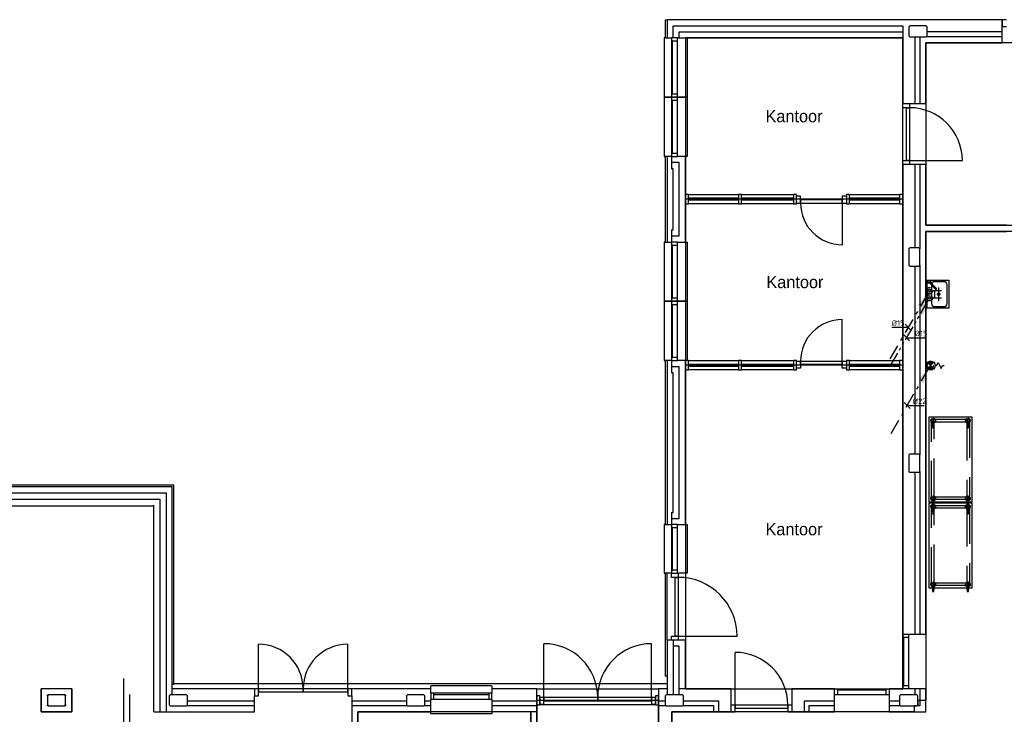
# Model space of a CAD drawing. Header units: millimetres. Extents: x -110 to 230337154, y -20 to 1103899040.
# Tile 35 of 58: x 115163071 to 115179245, y 551953283 to 551964702. Entities that reach past the tile are written whole.
import ezdxf

# ---------------------------------------------------------------- set-up
doc = ezdxf.new("R2010")
doc.units = ezdxf.units.MM
doc.header["$LTSCALE"] = 50
for name, pattern in [('2322109', [10, 5, -2, 1, -2]), ('2322109_a', [10, 5, -2, 1, -2]), ('2322110', [10, 5, -1, 1, -1, 1, -1]), ('2322110_a', [10, 5, -1, 1, -1, 1, -1]), ('DASHED', [19.05, 12.7, -6.35]), ('DASHED2', [9.375, 6.25, -3.125])]:
    doc.linetypes.add(name, pattern=pattern)
doc.layers.get('0').update_dxf_attribs({"lineweight": 5})
for name, color, linetype in [('2D APPARATUUR', 7, 'Continuous'), ('2D APPARATUUR ONDERBOUW', 40, 'DASHED'), ('ONDERLEGGER BOUWKUNDIG', 7, 'Continuous'), ('ONDERLEGGER Text', 7, 'Continuous'), ('WL531---', 5, '2322109'), ('WL532---', 1, '2322110'), ('WM531---', 1, 'Continuous'), ('WM532---', 1, 'Continuous')]:
    doc.layers.add(name, color=color, linetype=linetype)
doc.styles.add('DVD_VBC_Arial', font='arial.ttf')
doc.styles.add('HTC', font='GOTHIC.TTF', dxfattribs={"height": 150})
doc.styles.add('STABICAD-018', font='ISOCP.SHX', dxfattribs={"height": 90})

# ---------------------------------------------------------------- blocks, each defined once
blk = doc.blocks.new('WIEL MET REM')
at = {"layer": '2D APPARATUUR ONDERBOUW', "linetype": 'DASHED2', "ltscale": 0.05}
blk.add_lwpolyline([(-113, -52), (-4, -52, 0.414214), (0, -48), (0, -32, 0.414214), (-4, -28), (-113, -28, 0.414214), (-117, -32), (-117, -48, 0.414214)], format="xyb", close=True, dxfattribs=at)
at = {"layer": '2D APPARATUUR ONDERBOUW', "linetype": 'DASHED2', "ltscale": 5}
blk.add_lwpolyline([(-37, -24), (-81, -24), (-81, -56), (-37, -56)], dxfattribs=at)
at = {"layer": '2D APPARATUUR ONDERBOUW', "linetype": 'DASHED2', "ltscale": 0.05}
blk.add_circle((0, -40), 40.2, dxfattribs=at)
blk = doc.blocks.new('LMASW T')
at = {"layer": '2D APPARATUUR'}
blk.add_line((0, -20), (460, -20), dxfattribs=at)
blk.add_lwpolyline([(0, -380), (0, 0), (460, 0), (460, -380)], close=True, dxfattribs=at)
for points in [[(25, -145), (25, -300, 0.414214), (75, -350), (385, -350, 0.414214), (435, -300), (435, -145, 0.414214), (385, -95), (75, -95, 0.414214)], [(418, -60), (418, -60), (310, -161), (310, -161, 1), (322, -174), (322, -174), (430, -72, 1)]]:
    blk.add_lwpolyline(points, format="xyb", close=True, dxfattribs=at)
for centre, radius in [((430, -60), 25), ((230, -210), 20)]:
    blk.add_circle(centre, radius, dxfattribs=at)
blk = doc.blocks.new('HANDENWASBAK LMASW')
blk.add_blockref('LMASW T', (0, 0))
blk = doc.blocks.new('*U261')
at = {"color": 0, "linetype": '2322109'}
blk.add_circle((0, 0), 20, dxfattribs=at)
at = {"color": 1, "style": 'DVD_VBC_Arial'}
blk.add_attdef('PRODUCTCODE', (0, 0), '', height=1.8, dxfattribs=at)
at = {"color": 2, "style": 'DVD_VBC_Arial'}
for tag in ['CODE', 'CODE2', 'INDICATIONTEXT', 'LABEL', 'POSITIONCODE', 'SECTIONCODE']:
    blk.add_attdef(tag, (0, 0), '', height=1.2, dxfattribs=at)
blk = doc.blocks.new('*U262')
at = {"color": 0, "linetype": '2322110'}
blk.add_circle((0, 0), 20, dxfattribs=at)
at = {"color": 1, "style": 'DVD_VBC_Arial'}
blk.add_attdef('PRODUCTCODE', (0, 0), '', height=1.8, dxfattribs=at)
at = {"color": 2, "style": 'DVD_VBC_Arial'}
for tag in ['CODE', 'CODE2', 'INDICATIONTEXT', 'LABEL', 'POSITIONCODE', 'SECTIONCODE']:
    blk.add_attdef(tag, (0, 0), '', height=1.2, dxfattribs=at)
blk = doc.blocks.new('TAP_MIXER_BATH_120_COLD')
at = {"color": 0, "linetype": 'Continuous'}
for p, q in [((0, 0), (0, 180)), ((120, 0), (120, 180)), ((-50, 130), (170, 130)), ((0, 65), (120, 65))]:
    blk.add_line(p, q, dxfattribs=at)
blk = doc.blocks.new('PI_SYM064')
at = {"color": 0, "linetype": 'Continuous'}
for p, q in [((-1, 2.5), (1, 3.5)), ((0, 4), (0, 4.5)), ((1, 3.5), (0, 4)), ((1.06, -1.06), (-1.06, 1.06)), ((-1.06, -1.06), (1.06, 1.06)), ((0, 2), (-1, 2.5)), ((0, 1.5), (0, 2))]:
    blk.add_line(p, q, dxfattribs=at)
at = {"color": 0, "linetype": 'Continuous', "const_width": 1.5}
for points in [[(-0.53, 0.53, 0.414214), (-0.53, -0.53, 1)], [(0.53, 0.53, -0.414214), (0.53, -0.53, -1)]]:
    blk.add_lwpolyline(points, format="xyb", dxfattribs=at)
at = {"color": 0, "linetype": 'Continuous'}
blk.add_circle((0, 0), 1.5, dxfattribs=at)
blk = doc.blocks.new('*U335')
at = {"linetype": '2322109'}
blk.add_hatch(color=2, dxfattribs=at).paths.add_polyline_path([(-25, -43), (-107, -285), (-193, -235)], flags=0)
at = {"color": 0, "linetype": '2322109'}
blk.add_line((0, 0), (0, 0, 1), dxfattribs=at)
at = {"color": 2, "linetype": '2322109_a'}
blk.add_line((-25, -43, 1), (-675, -1169, 1), dxfattribs=at)
at = {"color": 2, "linetype": '2322109'}
blk.add_circle((0, 0, 1), 50, dxfattribs=at)
at = {"color": 2}
for tag, p, style in [('CODE', (0, 100), 'STABICAD-018'), ('FLOORCODE', (0, 0, -50), 'STABICAD-018'), ('POSITIONCODE', (150, 150), 'DVD_VBC_Arial'), ('SECTIONCODE', (150, 150), 'DVD_VBC_Arial')]:
    blk.add_attdef(tag, p, '', height=1.2, dxfattribs=dict(at, style=style))
blk = doc.blocks.new('*U343')
at = {"linetype": '2322109'}
blk.add_hatch(color=2, dxfattribs=at).paths.add_polyline_path([(-25, -43), (-107, -285), (-193, -235)], flags=0)
at = {"color": 0, "linetype": '2322109'}
blk.add_line((0, 0), (0, 0, 1), dxfattribs=at)
at = {"color": 2, "linetype": '2322109_a'}
blk.add_line((-25, -43, 1), (-675, -1169, 1), dxfattribs=at)
at = {"color": 2, "linetype": '2322109'}
blk.add_circle((0, 0, 1), 50, dxfattribs=at)
at = {"color": 2}
for tag, p, style in [('CODE', (0, 100), 'STABICAD-018'), ('FLOORCODE', (0, 0, -50), 'STABICAD-018'), ('POSITIONCODE', (150, 150), 'DVD_VBC_Arial'), ('SECTIONCODE', (150, 150), 'DVD_VBC_Arial')]:
    blk.add_attdef(tag, p, '', height=1.2, dxfattribs=dict(at, style=style))
blk = doc.blocks.new('*U344')
at = {"linetype": '2322110'}
blk.add_hatch(color=2, dxfattribs=at).paths.add_polyline_path([(-25, -43), (-107, -285), (-193, -235)], flags=0)
at = {"color": 0, "linetype": '2322110'}
blk.add_line((0, 0), (0, 0, 1), dxfattribs=at)
at = {"color": 2, "linetype": '2322110_a'}
blk.add_line((-25, -43, 1), (-675, -1169, 1), dxfattribs=at)
at = {"color": 2, "linetype": '2322110'}
blk.add_circle((0, 0, 1), 50, dxfattribs=at)
at = {"color": 2}
for tag, p, style in [('CODE', (0, 100), 'STABICAD-018'), ('FLOORCODE', (0, 0, -50), 'STABICAD-018'), ('POSITIONCODE', (150, 150), 'DVD_VBC_Arial'), ('SECTIONCODE', (150, 150), 'DVD_VBC_Arial')]:
    blk.add_attdef(tag, p, '', height=1.2, dxfattribs=dict(at, style=style))
blk = doc.blocks.new('*U338')
at = {"color": 0, "linetype": 'Continuous'}
for p, q in [((50, -50), (-50, 50)), ((0, 0), (42, 0)), ((42, 0), (278, 0))]:
    blk.add_line(p, q, dxfattribs=at)
at = {"color": 0, "linetype": 'Continuous', "style": 'STABICAD-018'}
blk.add_text('%%c22', height=90, dxfattribs=at).set_placement((92, 25))
at = {"color": 2, "style": 'DVD_VBC_Arial'}
blk.add_attdef('CODE', (0, 0), '', height=1.2, dxfattribs=at)
blk = doc.blocks.new('*U357')
at = {"color": 0, "linetype": 'Continuous'}
for p, q in [((-56, 0), (-271, 0)), ((0, 0), (-56, 0)), ((-50, 50), (50, -50))]:
    blk.add_line(p, q, dxfattribs=at)
at = {"color": 0, "linetype": 'Continuous', "style": 'STABICAD-018'}
blk.add_text('%%c15', height=90, dxfattribs=at).set_placement((-271, 25))
at = {"color": 2, "style": 'DVD_VBC_Arial'}
blk.add_attdef('CODE', (0, 0), '', height=1.2, dxfattribs=at)
blk = doc.blocks.new('*U358')
at = {"color": 0, "linetype": 'Continuous'}
for p, q in [((50, -50), (-50, 50)), ((0, 0), (86, 0)), ((86, 0), (302, 0))]:
    blk.add_line(p, q, dxfattribs=at)
at = {"color": 0, "linetype": 'Continuous', "style": 'STABICAD-018'}
blk.add_text('%%c15', height=90, dxfattribs=at).set_placement((136, 25))
at = {"color": 2, "style": 'DVD_VBC_Arial'}
blk.add_attdef('CODE', (0, 0), '', height=1.2, dxfattribs=at)

msp = doc.modelspace()

# ---------------------------------------------------------------- linework, layer by layer
at = {"layer": '2D APPARATUUR'}
for points in [[(115178011.6, 551956772.4), (115178011.6, 551958172.4), (115178712.1, 551958172.4), (115178712.1, 551956772.4)], [(115178011.6, 551955358.4), (115178011.6, 551956758.4), (115178712.1, 551956758.4), (115178712.1, 551955358.4)]]:
    msp.add_lwpolyline(points, close=True, dxfattribs=at)
at = {"layer": '2D APPARATUUR ONDERBOUW'}
for points in [[(115178051.6, 551956812.4), (115178051.6, 551958132.4), (115178672.1, 551958132.4), (115178672.1, 551956812.4)], [(115178091.6, 551958092.4), (115178091.6, 551958132.4), (115178051.6, 551958132.4), (115178051.6, 551958092.4)], [(115178091.6, 551956852.4), (115178091.6, 551958092.4), (115178632.1, 551958092.4), (115178632.1, 551956852.4)], [(115178632.1, 551958092.4), (115178632.1, 551958132.4), (115178672.1, 551958132.4), (115178672.1, 551958092.4)], [(115178091.6, 551956852.4), (115178091.6, 551956812.4), (115178051.6, 551956812.4), (115178051.6, 551956852.4)], [(115178672.1, 551956812.4), (115178672.1, 551956852.4), (115178632.1, 551956852.4), (115178632.1, 551956812.4)], [(115178051.6, 551955398.4), (115178051.6, 551956718.4), (115178672.1, 551956718.4), (115178672.1, 551955398.4)], [(115178091.6, 551956678.4), (115178091.6, 551956718.4), (115178051.6, 551956718.4), (115178051.6, 551956678.4)], [(115178091.6, 551955438.4), (115178091.6, 551956678.4), (115178632.1, 551956678.4), (115178632.1, 551955438.4)], [(115178632.1, 551956678.4), (115178632.1, 551956718.4), (115178672.1, 551956718.4), (115178672.1, 551956678.4)], [(115178091.6, 551955438.4), (115178091.6, 551955398.4), (115178051.6, 551955398.4), (115178051.6, 551955438.4)], [(115178672.1, 551955398.4), (115178672.1, 551955438.4), (115178632.1, 551955438.4), (115178632.1, 551955398.4)]]:
    msp.add_lwpolyline(points, close=True, dxfattribs=at)
at = {"layer": 'ONDERLEGGER BOUWKUNDIG'}
for p, q in [((115173676, 551964702), (115173706, 551964702)), ((115173676, 551964702), (115173676, 551964402)), ((115179212, 551964702), (115173706, 551964702)), ((115173706, 551964702), (115173706, 551964402)), ((115179279, 551964702), (115179212, 551964702)), ((115179212, 551964702), (115179212, 551964588)), ((115179212, 551964322), (115179212, 551964702)), ((115173806, 551964602), (115177576, 551964602)), ((115173806, 551964402), (115173806, 551964602)), ((115177576, 551964602), (115177576, 551963322)), ((115177691, 551964602), (115177676, 551964587)), ((115177676, 551964587), (115177676, 551964437)), ((115177961, 551964602), (115177691, 551964602)), ((115177976, 551964587), (115177961, 551964602)), ((115177976, 551964437), (115177976, 551964587)), ((115179212, 551964588), (115179279, 551964588)), ((115173658.4, 551964402), (115173658.4, 551963427)), ((115173662.1, 551964402), (115173658.4, 551964402)), ((115173662.1, 551964402), (115173706, 551964402)), ((115173706, 551964402), (115173776, 551964402)), ((115173876, 551964402), (115173776, 551964402)), ((115173776, 551964402), (115173776, 551964352)), ((115173876, 551964402), (115177576, 551964402)), ((115173876, 551964352), (115173876, 551964402)), ((115173906, 551964502), (115177576, 551964502)), ((115173906, 551964402), (115173906, 551964502)), ((115177576, 551964402), (115174006, 551964402)), ((115174006, 551964402), (115174006, 551953702)), ((115174036, 551964402), (115174036, 551963427)), ((115177576, 551953702), (115177576, 551964402)), ((115177676, 551964437), (115177691, 551964422)), ((115177691, 551964422), (115177961, 551964422)), ((115177776, 551964422), (115177776, 551963322)), ((115177856, 551964422), (115177856, 551963322)), ((115177961, 551964422), (115177976, 551964437)), ((115179212, 551964422), (115177961, 551964422)), ((115179212, 551964502), (115177976, 551964502)), ((115173776, 551964352), (115173876, 551964352)), ((115173776, 551964352), (115173776, 551963477)), ((115173797, 551964352), (115173776, 551964352)), ((115173797, 551963477), (115173797, 551964352)), ((115173876, 551963477), (115173876, 551964352)), ((115177956, 551963322), (115177956, 551964322)), ((115177956, 551964322), (115179212, 551964322)), ((115181776, 551964322), (115177956, 551964322)), ((115177956, 551964322), (115177956, 551961322)), ((115173658.4, 551963427), (115173658.4, 551962452)), ((115173662.1, 551963427), (115173658.4, 551963427)), ((115173658.4, 551963427), (115173662.1, 551963427)), ((115173662.1, 551963427), (115173776, 551963427)), ((115173776, 551963427), (115173662.1, 551963427)), ((115173876, 551963477), (115173776, 551963477)), ((115173776, 551963477), (115173776, 551963427)), ((115173776, 551963477), (115173797, 551963477)), ((115173876, 551963427), (115173776, 551963427)), ((115173776, 551963427), (115173776, 551963377)), ((115173776, 551963427), (115173876, 551963427)), ((115173876, 551963427), (115173876, 551963477)), ((115173876, 551963377), (115173876, 551963427)), ((115173876, 551963427), (115174036, 551963427)), ((115174036, 551963427), (115173876, 551963427)), ((115174036, 551963427), (115174036, 551962452)), ((115173776, 551963377), (115173876, 551963377)), ((115173776, 551963377), (115173776, 551962502)), ((115173797, 551963377), (115173776, 551963377)), ((115173797, 551962502), (115173797, 551963377)), ((115173876, 551962502), (115173876, 551963377)), ((115177576, 551963322), (115177956, 551963322)), ((115177576, 551963255), (115177576, 551963322)), ((115177690, 551963255), (115177576, 551963255)), ((115177640, 551963255), (115177690, 551963255)), ((115177640, 551962389), (115177640, 551963255)), ((115177690, 551963322), (115177690, 551963255)), ((115177690, 551963255), (115177690, 551962389)), ((115173658.4, 551962452), (115173662.1, 551962452)), ((115173706, 551962452), (115173662.1, 551962452)), ((115173676, 551962452), (115173676, 551961047.2)), ((115173776, 551962452), (115173706, 551962452)), ((115173706, 551962452), (115173706, 551961047.2)), ((115173876, 551962502), (115173776, 551962502)), ((115173776, 551962502), (115173776, 551962452)), ((115173776, 551962502), (115173797, 551962502)), ((115173776, 551962452), (115173776, 551962252)), ((115173776, 551962452), (115173876, 551962452)), ((115173876, 551962452), (115173876, 551962502)), ((115174006, 551962452), (115173876, 551962452)), ((115174006, 551961047.2), (115174006, 551962452)), ((115174036, 551962452), (115174006, 551962452)), ((115173906, 551962352), (115173776, 551962352)), ((115173906, 551961147.2), (115173906, 551962352)), ((115177576, 551962389), (115177690, 551962389)), ((115177576, 551962322), (115177576, 551962389)), ((115177956, 551962322), (115177576, 551962322)), ((115177576, 551962322), (115177576, 551954602)), ((115177690, 551962389), (115177640, 551962389)), ((115177690, 551962389), (115178556, 551962389)), ((115177690, 551962389), (115177690, 551962322)), ((115177776, 551962322), (115177776, 551960952)), ((115177856, 551962322), (115177856, 551960937)), ((115177956, 551961322), (115177956, 551962322)), ((115173806, 551962252), (115173776, 551962252)), ((115173806, 551961247.2), (115173806, 551962252)), ((115174056, 551961827), (115174881, 551961827)), ((115174931, 551961827), (115175781, 551961827)), ((115175898, 551961802), (115175831, 551961802)), ((115175898, 551961688), (115175898, 551961802)), ((115176651, 551961802), (115176584, 551961802)), ((115176584, 551961802), (115176584, 551961688)), ((115176701, 551961827), (115177526, 551961827)), ((115177576, 551961827), (115177526, 551961827)), ((115177526, 551961827), (115177526, 551961677)), ((115177576, 551961677), (115177576, 551961827)), ((115177576, 551961752), (115174006, 551961752)), ((115174881, 551961766), (115174056, 551961766)), ((115174056, 551961766), (115174056, 551961738)), ((115174056, 551961738), (115174881, 551961738)), ((115174881, 551961677), (115174056, 551961677)), ((115174881, 551961738), (115174881, 551961766)), ((115175781, 551961766), (115174931, 551961766)), ((115174931, 551961766), (115174931, 551961738)), ((115174931, 551961738), (115175781, 551961738)), ((115175781, 551961677), (115174931, 551961677)), ((115175781, 551961738), (115175781, 551961766)), ((115175831, 551961688), (115175898, 551961688)), ((115176584, 551961738), (115175898, 551961738)), ((115175898, 551961738), (115175898, 551961688)), ((115175898, 551961688), (115176584, 551961688)), ((115176584, 551961688), (115176584, 551961738)), ((115176584, 551961688), (115176584, 551961002)), ((115176584, 551961688), (115176651, 551961688)), ((115177526, 551961766), (115176701, 551961766)), ((115176701, 551961766), (115176701, 551961738)), ((115176701, 551961738), (115177526, 551961738)), ((115177526, 551961677), (115176701, 551961677)), ((115177526, 551961738), (115177526, 551961766)), ((115177526, 551961677), (115177576, 551961677)), ((115179284, 551961322), (115177956, 551961322)), ((115177956, 551961322), (115181776, 551961322)), ((115173776, 551961247.2), (115173776, 551961047.2)), ((115173776, 551961247.2), (115173806, 551961247.2)), ((115173776, 551961147.2), (115173906, 551961147.2)), ((115177956, 551954602), (115177956, 551961222)), ((115177956, 551961222), (115179284, 551961222)), ((115187766, 551961222), (115177956, 551961222)), ((115177956, 551961222), (115177956, 551953512)), ((115173658.4, 551961047.2), (115173658.4, 551960072.2)), ((115173662.1, 551961047.2), (115173658.4, 551961047.2)), ((115173662.1, 551961047.2), (115173706, 551961047.2)), ((115173706, 551961047.2), (115173776, 551961047.2)), ((115173876, 551961047.2), (115173776, 551961047.2)), ((115173776, 551961047.2), (115173776, 551960997.2)), ((115173776, 551960997.2), (115173876, 551960997.2)), ((115173776, 551960997.2), (115173776, 551960122.2)), ((115173797, 551960997.2), (115173776, 551960997.2)), ((115173797, 551960122.2), (115173797, 551960997.2)), ((115173876, 551961047.2), (115174006, 551961047.2)), ((115173876, 551960997.2), (115173876, 551961047.2)), ((115173876, 551960122.2), (115173876, 551960997.2)), ((115174006, 551961047.2), (115174036, 551961047.2)), ((115174036, 551961047.2), (115174036, 551960072.2)), ((115177691, 551960952), (115177676, 551960937)), ((115177676, 551960937), (115177676, 551960667)), ((115177841, 551960952), (115177691, 551960952)), ((115177856, 551960937), (115177841, 551960952)), ((115177856, 551960667), (115177856, 551960937)), ((115177676, 551960667), (115177691, 551960652)), ((115177691, 551960652), (115177841, 551960652)), ((115177776, 551960652), (115177776, 551957562)), ((115177841, 551960652), (115177856, 551960667)), ((115177856, 551960667), (115177856, 551957547)), ((115173658.4, 551960072.2), (115173658.4, 551959097.2)), ((115173662.1, 551960072.2), (115173658.4, 551960072.2)), ((115173658.4, 551960072.2), (115173662.1, 551960072.2)), ((115173662.1, 551960072.2), (115173776, 551960072.2)), ((115173776, 551960072.2), (115173662.1, 551960072.2)), ((115173876, 551960122.2), (115173776, 551960122.2)), ((115173776, 551960122.2), (115173776, 551960072.2)), ((115173776, 551960122.2), (115173797, 551960122.2)), ((115173876, 551960072.2), (115173776, 551960072.2)), ((115173776, 551960072.2), (115173776, 551960022.2)), ((115173776, 551960072.2), (115173876, 551960072.2)), ((115173776, 551960022.2), (115173876, 551960022.2)), ((115173776, 551960022.2), (115173776, 551959147.2)), ((115173797, 551960022.2), (115173776, 551960022.2)), ((115173797, 551959147.2), (115173797, 551960022.2)), ((115173876, 551960072.2), (115173876, 551960122.2)), ((115173876, 551960022.2), (115173876, 551960072.2)), ((115173876, 551960072.2), (115174036, 551960072.2)), ((115174036, 551960072.2), (115173876, 551960072.2)), ((115173876, 551959147.2), (115173876, 551960022.2)), ((115174036, 551960072.2), (115174036, 551959097.2)), ((115176584, 551959086.2), (115176584, 551959772.2)), ((115173658.4, 551959097.2), (115173662.1, 551959097.2)), ((115173706, 551959097.2), (115173662.1, 551959097.2)), ((115173676, 551959097.2), (115173676, 551956402)), ((115173776, 551959097.2), (115173706, 551959097.2)), ((115173706, 551959097.2), (115173706, 551956402)), ((115173876, 551959147.2), (115173776, 551959147.2)), ((115173776, 551959147.2), (115173776, 551959097.2)), ((115173776, 551959147.2), (115173797, 551959147.2)), ((115173776, 551959097.2), (115173776, 551958897.2)), ((115173776, 551959097.2), (115173876, 551959097.2)), ((115173876, 551959097.2), (115173876, 551959147.2)), ((115174006, 551959097.2), (115173876, 551959097.2)), ((115174006, 551956402), (115174006, 551959097.2)), ((115174056, 551959097.2), (115174881, 551959097.2)), ((115174881, 551959036.2), (115174056, 551959036.2)), ((115174056, 551959036.2), (115174056, 551959008.2)), ((115174881, 551959008.2), (115174881, 551959036.2)), ((115174931, 551959097.2), (115175781, 551959097.2)), ((115175781, 551959036.2), (115174931, 551959036.2)), ((115174931, 551959036.2), (115174931, 551959008.2)), ((115175781, 551959008.2), (115175781, 551959036.2)), ((115175831, 551959086.2), (115175898, 551959086.2)), ((115175898, 551959036.2), (115175898, 551959086.2)), ((115175898, 551959086.2), (115176584, 551959086.2)), ((115175898, 551959086.2), (115175898, 551958972.2)), ((115176584, 551959036.2), (115175898, 551959036.2)), ((115176584, 551959086.2), (115176584, 551959036.2)), ((115176584, 551959086.2), (115176651, 551959086.2)), ((115176584, 551958972.2), (115176584, 551959086.2)), ((115176701, 551959097.2), (115177526, 551959097.2)), ((115177526, 551959036.2), (115176701, 551959036.2)), ((115176701, 551959036.2), (115176701, 551959008.2)), ((115177576, 551959097.2), (115177526, 551959097.2)), ((115177526, 551959097.2), (115177526, 551958947.2)), ((115177526, 551959008.2), (115177526, 551959036.2)), ((115177576, 551958947.2), (115177576, 551959097.2)), ((115173906, 551958997.2), (115173776, 551958997.2)), ((115173806, 551958897.2), (115173776, 551958897.2)), ((115173806, 551956602), (115173806, 551958897.2)), ((115173906, 551956502), (115173906, 551958997.2)), ((115177576, 551959022.2), (115174006, 551959022.2)), ((115174056, 551959008.2), (115174881, 551959008.2)), ((115174881, 551958947.2), (115174056, 551958947.2)), ((115174931, 551959008.2), (115175781, 551959008.2)), ((115175781, 551958947.2), (115174931, 551958947.2)), ((115175898, 551958972.2), (115175831, 551958972.2)), ((115176651, 551958972.2), (115176584, 551958972.2)), ((115176701, 551959008.2), (115177526, 551959008.2)), ((115177526, 551958947.2), (115176701, 551958947.2)), ((115177526, 551958947.2), (115177576, 551958947.2)), ((115177691, 551957562), (115177676, 551957547)), ((115177676, 551957547), (115177676, 551957277)), ((115177841, 551957562), (115177691, 551957562)), ((115177856, 551957547), (115177841, 551957562)), ((115177856, 551957277), (115177856, 551957547)), ((115177676, 551957277), (115177691, 551957262)), ((115177691, 551957262), (115177841, 551957262)), ((115177776, 551957262), (115177776, 551954602)), ((115177841, 551957262), (115177856, 551957277)), ((115177856, 551957277), (115177856, 551954602)), ((115165606, 551957052.2), (115161551, 551957052.2)), ((115165576, 551957022.2), (115161581, 551957022.2)), ((115161681, 551956922.2), (115165476, 551956922.2)), ((115165476, 551956922.2), (115165476, 551953322)), ((115165576, 551953602), (115165576, 551957022.2)), ((115165606, 551953772), (115165606, 551957052.2)), ((115161781, 551956822.2), (115165376, 551956822.2)), ((115165376, 551956822.2), (115165376, 551953322)), ((115165276, 551956707), (115161876, 551956707)), ((115165276, 551953322), (115165276, 551956722.2)), ((115173776, 551956602), (115173776, 551956402)), ((115173776, 551956602), (115173806, 551956602)), ((115173776, 551956502), (115173906, 551956502)), ((115173658.4, 551956402), (115173658.4, 551955602)), ((115173662.1, 551956402), (115173658.4, 551956402)), ((115173662.1, 551956402), (115173706, 551956402)), ((115173706, 551956402), (115173776, 551956402)), ((115173876, 551956402), (115173776, 551956402)), ((115173776, 551956402), (115173776, 551956352)), ((115173776, 551956352), (115173876, 551956352)), ((115173776, 551956352), (115173776, 551955652)), ((115173797, 551956352), (115173776, 551956352)), ((115173797, 551955652), (115173797, 551956352)), ((115173876, 551956402), (115174006, 551956402)), ((115173876, 551956352), (115173876, 551956402)), ((115173876, 551955652), (115173876, 551956352)), ((115174006, 551956402), (115174036, 551956402)), ((115174036, 551956402), (115174036, 551955602)), ((115173876, 551955652), (115173776, 551955652)), ((115173776, 551955652), (115173776, 551955602)), ((115173776, 551955652), (115173797, 551955652)), ((115173876, 551955602), (115173876, 551955652)), ((115173658.4, 551955602), (115173662.1, 551955602)), ((115173776, 551955602), (115173662.1, 551955602)), ((115173676, 551955602), (115173676, 551953909.7)), ((115173706, 551954502), (115173706, 551955602)), ((115173776, 551955535), (115173776, 551955602)), ((115173776, 551955602), (115173876, 551955602)), ((115173890, 551955535), (115173776, 551955535)), ((115173840, 551955535), (115173890, 551955535)), ((115173840, 551954569), (115173840, 551955535)), ((115174036, 551955602), (115173876, 551955602)), ((115173890, 551955602), (115173890, 551955535)), ((115173890, 551955535), (115173890, 551954569)), ((115174006, 551954502), (115173706, 551954502)), ((115173706, 551954502), (115173706, 551953602)), ((115173776, 551954569), (115173890, 551954569)), ((115173776, 551954502), (115173776, 551954569)), ((115173806, 551954502), (115173806, 551953602)), ((115173890, 551954569), (115173840, 551954569)), ((115173890, 551954569), (115174856, 551954569)), ((115173890, 551954569), (115173890, 551954502)), ((115174006, 551953702), (115174006, 551954502)), ((115177576, 551954602), (115177956, 551954602)), ((115177576, 551954602), (115177576, 551954552)), ((115177576, 551954552), (115177576, 551953752)), ((115177597, 551954552), (115177576, 551954552)), ((115177576, 551954552), (115177676, 551954552)), ((115177597, 551953752), (115177597, 551954552)), ((115177676, 551954552), (115177676, 551954602)), ((115177676, 551953752), (115177676, 551954552)), ((115166994, 551953702), (115166994, 551954435)), ((115168460, 551953702), (115168460, 551954435)), ((115171684, 551953562), (115171684, 551954444.5)), ((115173449, 551953562), (115173449, 551954444.5)), ((115173906, 551954402), (115173806, 551954402)), ((115173906, 551953602), (115173906, 551954402)), ((115174823, 551953436), (115174823, 551954302)), ((115164777.5, 551953873.2), (115164777.5, 551945737.2)), ((115173706, 551953909.7), (115173676, 551953909.7)), ((115163426, 551953702), (115163426, 551953322)), ((115163926, 551953702), (115163426, 551953702)), ((115163426, 551953322), (115163426, 551953702)), ((115163926, 551953322), (115163926, 551953702)), ((115163926, 551953702), (115163926, 551953322)), ((115165606, 551953772), (115165576, 551953772)), ((115166927, 551953702), (115165576, 551953702)), ((115173706, 551953787), (115165606, 551953787)), ((115166994, 551953702), (115166927, 551953702)), ((115166927, 551953702), (115166927, 551953588)), ((115167727, 551953702), (115166994, 551953702)), ((115166994, 551953702), (115166994, 551953652)), ((115166994, 551953588), (115166994, 551953702)), ((115167727, 551953652), (115167727, 551953702)), ((115168460, 551953702), (115167727, 551953702)), ((115167727, 551953702), (115167727, 551953652)), ((115168460, 551953652), (115168460, 551953702)), ((115168527, 551953702), (115168460, 551953702)), ((115168460, 551953702), (115168460, 551953588)), ((115169826, 551953702), (115168527, 551953702)), ((115168527, 551953588), (115168527, 551953702)), ((115170826, 551953749.6), (115169826, 551953749.6)), ((115169826, 551953749.6), (115169826, 551953745.9)), ((115169826, 551953702), (115169826, 551953745.9)), ((115169826, 551953632), (115169826, 551953702)), ((115170826, 551953745.9), (115170826, 551953749.6)), ((115170826, 551953745.9), (115170826, 551953702)), ((115171567, 551953702), (115170826, 551953702)), ((115170826, 551953702), (115170826, 551953632)), ((115171567, 551948022), (115171567, 551953702)), ((115171567, 551953702), (115173566, 551953702)), ((115173706, 551953702), (115173566, 551953702)), ((115173566, 551953702), (115173566, 551949797)), ((115174756, 551953702), (115173906, 551953702)), ((115174006, 551953702), (115177576, 551953702)), ((115174756, 551953322), (115174756, 551953702)), ((115176456, 551953702), (115175756, 551953702)), ((115175756, 551953702), (115175756, 551953322)), ((115176456, 551953702), (115176506, 551953702)), ((115176456, 551953322), (115176456, 551953702)), ((115176506, 551953681), (115176506, 551953702)), ((115176506, 551953702), (115177306, 551953702)), ((115176506, 551953702), (115176506, 551953602)), ((115177306, 551953702), (115177306, 551953681)), ((115177306, 551953702), (115177356, 551953702)), ((115177306, 551953602), (115177306, 551953702)), ((115177956, 551953702), (115177356, 551953702)), ((115177356, 551953702), (115177356, 551953322)), ((115177576, 551953752), (115177597, 551953752)), ((115177676, 551953752), (115177576, 551953752)), ((115177576, 551953752), (115177576, 551953702)), ((115177676, 551953702), (115177676, 551953752)), ((115177776, 551953702), (115177776, 551953602)), ((115177856, 551953702), (115177856, 551953422)), ((115177956, 551953322), (115177956, 551953702)), ((115163541, 551953602), (115163526, 551953587)), ((115163526, 551953587), (115163526, 551953602)), ((115163526, 551953602), (115163541, 551953602)), ((115163526, 551953587), (115163526, 551953437)), ((115163811, 551953602), (115163541, 551953602)), ((115163826, 551953587), (115163811, 551953602)), ((115163811, 551953602), (115163826, 551953602)), ((115163826, 551953602), (115163826, 551953587)), ((115163826, 551953437), (115163826, 551953587)), ((115164877.5, 551953607.2), (115164877.5, 551945957.2)), ((115165541, 551953602), (115165526, 551953587)), ((115165526, 551953587), (115165526, 551953437)), ((115165811, 551953602), (115165541, 551953602)), ((115165826, 551953587), (115165811, 551953602)), ((115165826, 551953437), (115165826, 551953587)), ((115166927, 551953322), (115166927, 551953588)), ((115166927, 551953588), (115166994, 551953588)), ((115166994, 551953652), (115167727, 551953652)), ((115167727, 551953652), (115168460, 551953652)), ((115168460, 551953588), (115168527, 551953588)), ((115168527, 551953588), (115168527, 551945452)), ((115169441, 551953602), (115169426, 551953587)), ((115169426, 551953587), (115169426, 551953437)), ((115169711, 551953602), (115169441, 551953602)), ((115169726, 551953587), (115169711, 551953602)), ((115169726, 551953437), (115169726, 551953587)), ((115169876, 551953632), (115169826, 551953632)), ((115169826, 551953632), (115169826, 551953532)), ((115169826, 551953322), (115169826, 551953532)), ((115169826, 551953532), (115169876, 551953532)), ((115169876, 551953532), (115169876, 551953632)), ((115170776, 551953632), (115169876, 551953632)), ((115169876, 551953632), (115169876, 551953611)), ((115169876, 551953611), (115170776, 551953611)), ((115169876, 551953532), (115170776, 551953532)), ((115170776, 551953632), (115170776, 551953532)), ((115170826, 551953632), (115170776, 551953632)), ((115170776, 551953611), (115170776, 551953632)), ((115170776, 551953532), (115170826, 551953532)), ((115170826, 551953532), (115170826, 551953632)), ((115170826, 551953532), (115170826, 551953322)), ((115171684, 551953562), (115171617, 551953562)), ((115171617, 551953562), (115171617, 551953448)), ((115172566.5, 551953562), (115171684, 551953562)), ((115171684, 551953562), (115171684, 551953512)), ((115171684, 551953448), (115171684, 551953562)), ((115172566.5, 551953512), (115172566.5, 551953562)), ((115173449, 551953562), (115172566.5, 551953562)), ((115172566.5, 551953562), (115172566.5, 551953512)), ((115173449, 551953512), (115173449, 551953562)), ((115173516, 551953562), (115173449, 551953562)), ((115173449, 551953562), (115173449, 551953448)), ((115173566, 551953587), (115173516, 551953587)), ((115173516, 551953587), (115173516, 551953437)), ((115173516, 551953448), (115173516, 551953562)), ((115173566, 551953437), (115173566, 551953587)), ((115173691, 551953602), (115173676, 551953587)), ((115173676, 551953587), (115173676, 551953437)), ((115173961, 551953602), (115173691, 551953602)), ((115173976, 551953587), (115173961, 551953602)), ((115173976, 551953437), (115173976, 551953587)), ((115176506, 551953602), (115176456, 551953602)), ((115177306, 551953681), (115176506, 551953681)), ((115177306, 551953602), (115176506, 551953602)), ((115177356, 551953602), (115177306, 551953602)), ((115177541, 551953602), (115177526, 551953587)), ((115177526, 551953587), (115177526, 551953437)), ((115177811, 551953602), (115177541, 551953602)), ((115177826, 551953587), (115177811, 551953602)), ((115177826, 551953437), (115177826, 551953587)), ((115163526, 551953437), (115163541, 551953422)), ((115163526, 551953422), (115163526, 551953437)), ((115163541, 551953422), (115163526, 551953422)), ((115163541, 551953422), (115163811, 551953422)), ((115163811, 551953422), (115163826, 551953437)), ((115163826, 551953422), (115163811, 551953422)), ((115163826, 551953437), (115163826, 551953422)), ((115165526, 551953437), (115165541, 551953422)), ((115165541, 551953422), (115165811, 551953422)), ((115165811, 551953422), (115165826, 551953437)), ((115166927, 551953422), (115165811, 551953422)), ((115166927, 551953502), (115165826, 551953502)), ((115169426, 551953502), (115168527, 551953502)), ((115169441, 551953422), (115168527, 551953422)), ((115169426, 551953437), (115169441, 551953422)), ((115169441, 551953422), (115169711, 551953422)), ((115169711, 551953422), (115169726, 551953437)), ((115169826, 551953422), (115169711, 551953422)), ((115169826, 551953502), (115169726, 551953502)), ((115171567, 551953502), (115170826, 551953502)), ((115171567, 551953422), (115170826, 551953422)), ((115173566, 551953512), (115171567, 551953512)), ((115171567, 551953512), (115171567, 551945452)), ((115171617, 551953448), (115171684, 551953448)), ((115173516, 551953437), (115171617, 551953437)), ((115171684, 551953512), (115172566.5, 551953512)), ((115173449, 551953502), (115171684, 551953502)), ((115172566.5, 551953512), (115173449, 551953512)), ((115173449, 551953448), (115173516, 551953448)), ((115173516, 551953437), (115173566, 551953437)), ((115173566, 551949557), (115173566, 551953512)), ((115173676, 551953502), (115173566, 551953502)), ((115173691, 551953422), (115173566, 551953422)), ((115173676, 551953437), (115173691, 551953422)), ((115173691, 551953422), (115173961, 551953422)), ((115173961, 551953422), (115173976, 551953437)), ((115174476, 551953422), (115173961, 551953422)), ((115174556, 551953502), (115173976, 551953502)), ((115174476, 551953322), (115174476, 551953422)), ((115174556, 551953322), (115174556, 551953502)), ((115174823, 551953436), (115174756, 551953436)), ((115175689, 551953436), (115174823, 551953436)), ((115174823, 551953436), (115174823, 551953386)), ((115174823, 551953322), (115174823, 551953436)), ((115174823, 551953386), (115175689, 551953386)), ((115175689, 551953386), (115175689, 551953436)), ((115175756, 551953436), (115175689, 551953436)), ((115175689, 551953436), (115175689, 551953322)), ((115175956, 551953502), (115175956, 551953322)), ((115176456, 551953502), (115175956, 551953502)), ((115176036, 551953422), (115176036, 551953322)), ((115176456, 551953422), (115176036, 551953422)), ((115177526, 551953502), (115177356, 551953502)), ((115177541, 551953422), (115177356, 551953422)), ((115177526, 551953437), (115177541, 551953422)), ((115177541, 551953422), (115177811, 551953422)), ((115177826, 551953422), (115177766, 551953422)), ((115177766, 551953422), (115177766, 551953322)), ((115177811, 551953422), (115177826, 551953437)), ((115177856, 551953422), (115177811, 551953422)), ((115177956, 551953512), (115177826, 551953512)), ((115177826, 551953512), (115177826, 551953422)), ((115163426, 551953322), (115163926, 551953322)), ((115163926, 551953322), (115163426, 551953322)), ((115165276, 551953322), (115166927, 551953322)), ((115168627, 551945672), (115168627, 551953322)), ((115168627, 551953322), (115169826, 551953322)), ((115168627, 551953322), (115168627, 551945672)), ((115171467, 551953322), (115168627, 551953322)), ((115169826, 551953292), (115169826, 551953322)), ((115170826, 551953292), (115169826, 551953292)), ((115171567, 551953322), (115170826, 551953322)), ((115170826, 551953322), (115170826, 551953292)), ((115171467, 551953322), (115171467, 551948022)), ((115171467, 551945672), (115171467, 551953322)), ((115173786, 551949797), (115173786, 551953322)), ((115173786, 551953322), (115174756, 551953322)), ((115177766, 551953322), (115173786, 551953322)), ((115173786, 551953322), (115173786, 551949702)), ((115174756, 551953322), (115174823, 551953322)), ((115175689, 551953322), (115175756, 551953322)), ((115175756, 551953322), (115176456, 551953322)), ((115177356, 551953322), (115177956, 551953322))]:
    msp.add_line(p, q, dxfattribs=at)
at = {"layer": 'ONDERLEGGER BOUWKUNDIG', "extrusion": (0, 0, -1)}
for p, q in [((115174056, 551961827), (115174006, 551961827)), ((115174006, 551961827), (115174006, 551961677)), ((115174056, 551961677), (115174056, 551961827)), ((115174931, 551961827), (115174881, 551961827)), ((115174881, 551961827), (115174881, 551961677)), ((115174931, 551961677), (115174931, 551961827)), ((115175831, 551961827), (115175781, 551961827)), ((115175781, 551961827), (115175781, 551961677)), ((115175831, 551961677), (115175831, 551961827)), ((115176701, 551961827), (115176651, 551961827)), ((115176651, 551961827), (115176651, 551961677)), ((115176701, 551961677), (115176701, 551961827)), ((115174006, 551961677), (115174056, 551961677)), ((115174881, 551961677), (115174931, 551961677)), ((115175781, 551961677), (115175831, 551961677)), ((115176651, 551961677), (115176701, 551961677)), ((115174056, 551959097.2), (115174006, 551959097.2)), ((115174006, 551959097.2), (115174006, 551958947.2)), ((115174056, 551958947.2), (115174056, 551959097.2)), ((115174931, 551959097.2), (115174881, 551959097.2)), ((115174881, 551959097.2), (115174881, 551958947.2)), ((115174931, 551958947.2), (115174931, 551959097.2)), ((115175831, 551959097.2), (115175781, 551959097.2)), ((115175781, 551959097.2), (115175781, 551958947.2)), ((115175831, 551958947.2), (115175831, 551959097.2)), ((115176701, 551959097.2), (115176651, 551959097.2)), ((115176651, 551959097.2), (115176651, 551958947.2)), ((115176701, 551958947.2), (115176701, 551959097.2)), ((115174006, 551958947.2), (115174056, 551958947.2)), ((115174881, 551958947.2), (115174931, 551958947.2)), ((115175781, 551958947.2), (115175831, 551958947.2)), ((115176651, 551958947.2), (115176701, 551958947.2)), ((115171617, 551953587), (115171567, 551953587)), ((115171567, 551953587), (115171567, 551953437)), ((115171617, 551953437), (115171617, 551953587)), ((115171567, 551953437), (115171617, 551953437))]:
    msp.add_line(p, q, dxfattribs=at)
at = {"layer": 'ONDERLEGGER BOUWKUNDIG'}
for centre, radius, start, end in [((115177690, 551962389), 866, 0, 90), ((115176584, 551961688), 686, 180, 270), ((115176584, 551959086.2), 686, 90, 180), ((115173890, 551954569), 966, 0, 90), ((115166994, 551953702), 733, 0, 90), ((115168460, 551953702), 733, 90, 180), ((115171684, 551953562), 882.5, 0, 90), ((115173449, 551953562), 882.5, 90, 180), ((115174823, 551953436), 866, 0, 90)]:
    msp.add_arc(centre, radius, start, end, dxfattribs=at)

# ---------------------------------------------------------------- block references
for name, p, rotation in [('HANDENWASBAK LMASW', (115177956, 551959959.8), 90), ('WIEL MET REM', (115178036.6, 551958109.7), 90.00000000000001), ('WIEL MET REM', (115178606.1, 551958109.7), 90.00000000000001), ('WIEL MET REM', (115178036.6, 551956832.4), 90.00000000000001), ('WIEL MET REM', (115178606.1, 551956832.4), 90.00000000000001), ('WIEL MET REM', (115178036.6, 551956695.7), 90.00000000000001), ('WIEL MET REM', (115178606.1, 551956695.7), 90.00000000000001), ('WIEL MET REM', (115178036.6, 551955418.4), 90.00000000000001), ('WIEL MET REM', (115178606.1, 551955418.4), 90.00000000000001)]:
    msp.add_blockref(name, p, dxfattribs=dict(rotation=rotation))
at = {"layer": 'WL531---', "linetype": '2322109'}
for name, p in [('*U343', (115178017.6, 551960250.2, -1)), ('*U261', (115178016.2, 551960249.8, 700)), ('*U335', (115178029.9, 551959019.5, -1))]:
    msp.add_blockref(name, p, dxfattribs=at)
at = {"layer": 'WL531---', "color": 2, "linetype": '2322109', "rotation": 270}
msp.add_blockref('TAP_MIXER_BATH_120_COLD', (115178036.2, 551960249.8, 700), dxfattribs=at)
at = {"layer": 'WL531---', "color": 2, "linetype": '2322109', "xscale": 50, "yscale": 50, "zscale": 50, "rotation": 270}
msp.add_blockref('PI_SYM064', (115178032.9, 551959016.5), dxfattribs=at)
at = {"layer": 'WL532---', "linetype": '2322110'}
for name, p in [('*U344', (115178016.2, 551960129.8, -1)), ('*U262', (115178016.2, 551960129.8, 700))]:
    msp.add_blockref(name, p, dxfattribs=at)
at = {"layer": 'WM531---', "linetype": 'Continuous'}
for name, p in [('*U357', (115177667.8, 551959644.3, -1)), ('*U338', (115177649.5, 551958360.6, -1))]:
    msp.add_blockref(name, p, dxfattribs=at)
at = {"layer": 'WM532---', "linetype": 'Continuous'}
msp.add_blockref('*U358', (115177637.7, 551959474.2, -1), dxfattribs=at)

# ---------------------------------------------------------------- texts
at = {"layer": 'ONDERLEGGER Text', "char_height": 200, "attachment_point": 5, "style": 'HTC'}
for insert in [(115175791, 551963114.5), (115175806, 551960387.1), (115175791, 551956324.6)]:
    msp.add_mtext_dynamic_manual_height_columns('Kantoor', width=1433.593, gutter_width=875, heights=[0], dxfattribs=dict(at, insert=insert))

doc.saveas('drawing.dxf')
